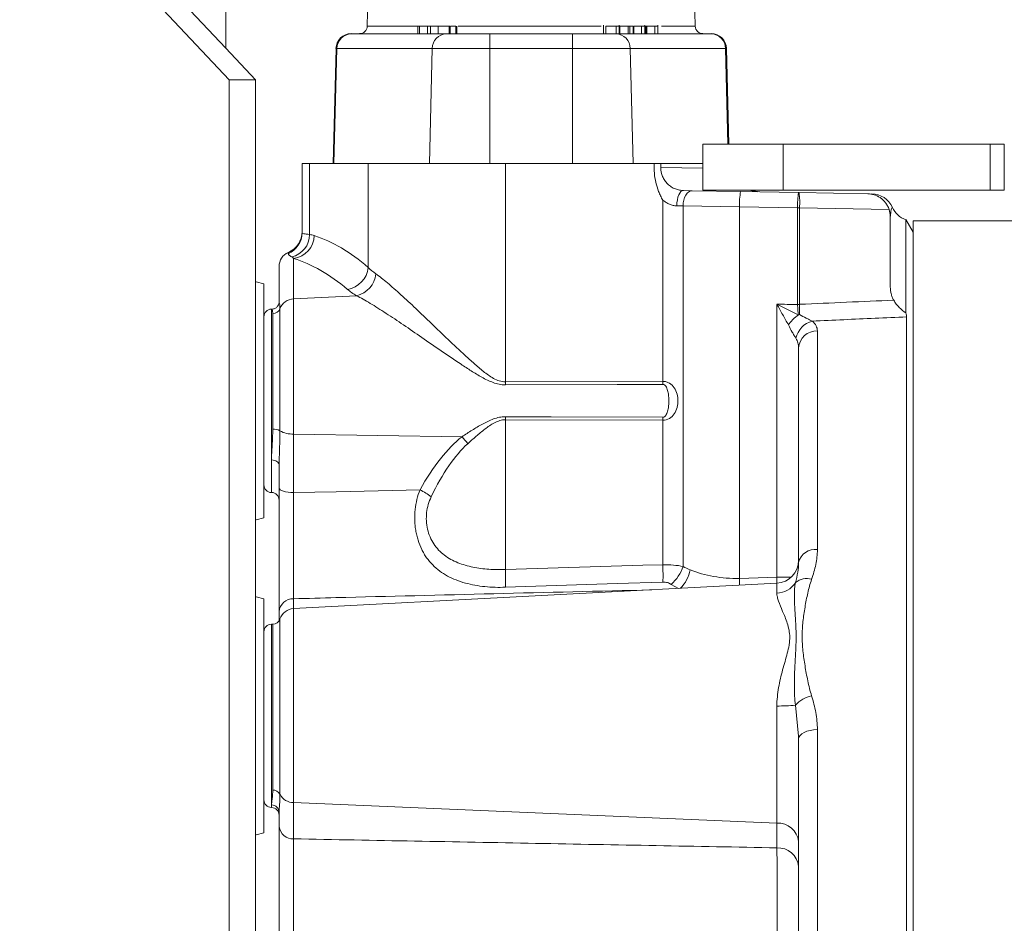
# Model space of a CAD drawing. Header units: millimetres. Extents: x 750 to 2241, y 770 to 3170.
# Tile 6 of 15: x 1212 to 1341, y 2114 to 2233. Entities that reach past the tile are written whole.
import ezdxf

# ---------------------------------------------------------------- set-up
doc = ezdxf.new("R2010")
doc.units = ezdxf.units.MM

msp = doc.modelspace()

# ---------------------------------------------------------------- linework, layer by layer
at = {"color": 7, "linetype": 'Continuous', "lineweight": 15}
for p, q in [((1211.54, 2254.21), (1239.04, 2224.95)), ((1238.59, 2252.31), (1238.59, 2229.1)), ((1238.59, 2229.1), (1220.03, 2248.85)), ((1257.4, 2241.04), (1257.17, 2231.99)), ((1300.25, 2231.99), (1300.01, 2241.04)), ((1257.17, 2231.99), (1263.81, 2231.99)), ((1263.81, 2232.02), (1263.81, 2231.01)), ((1264.02, 2232.02), (1263.81, 2232.02)), ((1264.02, 2232.02), (1264.02, 2231.01)), ((1265.27, 2232.02), (1264.02, 2232.02)), ((1265.08, 2232.02), (1265.08, 2231.01)), ((1265.49, 2232.02), (1265.49, 2231.01)), ((1266.47, 2232.02), (1266.47, 2231.01)), ((1267.94, 2232.02), (1266.47, 2232.02)), ((1267.94, 2232.02), (1267.94, 2231.01)), ((1268.06, 2232.02), (1267.94, 2232.02)), ((1268.06, 2232.02), (1268.06, 2231.01)), ((1268.82, 2232.02), (1268.82, 2231.01)), ((1268.92, 2231.01), (1268.92, 2232.02)), ((1269.12, 2231.99), (1278.71, 2231.99)), ((1278.71, 2231.99), (1287.89, 2231.99)), ((1288.18, 2232.14), (1288.18, 2231.01)), ((1288.48, 2232.02), (1288.48, 2231.01)), ((1289.87, 2232.02), (1289.87, 2231.01)), ((1290.25, 2231.01), (1290.25, 2232.14)), ((1290.32, 2232.02), (1290.32, 2231.01)), ((1291.45, 2232.02), (1290.32, 2232.02)), ((1291.45, 2232.02), (1291.45, 2231.01)), ((1291.67, 2232.02), (1291.45, 2232.02)), ((1291.67, 2232.02), (1291.67, 2231.01)), ((1292.07, 2232.02), (1291.67, 2232.02)), ((1292.07, 2232.02), (1292.07, 2231.01)), ((1292.17, 2232.02), (1292.17, 2231.01)), ((1293.17, 2232.02), (1293.17, 2231.01)), ((1293.62, 2231.01), (1293.62, 2232.14)), ((1293.75, 2232.02), (1293.75, 2231.01)), ((1293.88, 2232.02), (1293.88, 2231.01)), ((1294.92, 2232.02), (1294.92, 2231.01)), ((1295.32, 2231.01), (1295.32, 2232.14)), ((1295.79, 2231.99), (1300.25, 2231.99)), ((1255.08, 2231.01), (1267.59, 2231.01)), ((1267.59, 2231.01), (1273.29, 2231.01)), ((1273.29, 2229.06), (1273.29, 2231.01)), ((1273.29, 2231.01), (1284.12, 2231.01)), ((1284.12, 2229.06), (1284.12, 2231.01)), ((1284.12, 2231.01), (1289.82, 2231.01)), ((1289.82, 2231.01), (1302.33, 2231.01)), ((1238.59, 2229.1), (1242.49, 2224.95)), ((1252.68, 2213.96), (1253.08, 2229.06)), ((1253.2, 2229.06), (1252.8, 2213.96)), ((1265.7, 2229.06), (1253.2, 2229.06)), ((1265.33, 2213.96), (1265.7, 2229.06)), ((1273.29, 2229.06), (1265.7, 2229.06)), ((1273.29, 2213.96), (1273.29, 2229.06)), ((1284.12, 2229.06), (1273.29, 2229.06)), ((1284.12, 2213.96), (1284.12, 2229.06)), ((1291.71, 2229.06), (1284.12, 2229.06)), ((1292.08, 2213.96), (1291.71, 2229.06)), ((1304.21, 2229.06), (1291.71, 2229.06)), ((1304.54, 2216.5), (1304.21, 2229.06)), ((1304.33, 2229.06), (1304.66, 2216.5)), ((1242.49, 2224.95), (1239.04, 2224.95)), ((1239.04, 1842.53), (1239.04, 2224.95)), ((1242.49, 1842.53), (1242.49, 2224.95)), ((1301.23, 2216.5), (1301.23, 2210.46)), ((1301.23, 2216.5), (1311.79, 2216.5)), ((1311.79, 2210.46), (1311.79, 2216.5)), ((1311.79, 2216.5), (1338.95, 2216.5)), ((1338.95, 2210.46), (1338.95, 2216.5)), ((1338.95, 2216.5), (1340.82, 2216.5)), ((1340.82, 2210.46), (1340.82, 2216.5)), ((1248.62, 2204.88), (1248.62, 2213.96)), ((1248.62, 2213.96), (1249.6, 2213.96)), ((1249.6, 2204.65), (1249.6, 2213.96)), ((1249.6, 2213.96), (1257.29, 2213.96)), ((1257.29, 2200.33), (1257.29, 2213.96)), ((1257.29, 2213.96), (1275.31, 2213.96)), ((1275.31, 2185.3), (1275.31, 2213.96)), ((1275.31, 2213.96), (1294.86, 2213.96)), ((1301.23, 2213.96), (1295.72, 2213.96)), ((1295.72, 2213.44), (1301.23, 2213.34)), ((1298.68, 2210.42), (1299.84, 2210.4)), ((1299.84, 2210.4), (1306.2, 2210.29)), ((1301.23, 2210.46), (1311.79, 2210.46)), ((1306.2, 2210.29), (1313.82, 2210.16)), ((1311.79, 2210.46), (1338.95, 2210.46)), ((1313.82, 2210.16), (1313.87, 2210.16)), ((1313.87, 2210.16), (1322.89, 2210)), ((1338.95, 2210.46), (1340.82, 2210.46)), ((1295.99, 2185.37), (1295.99, 2209.17)), ((1298.64, 2208.4), (1297.81, 2208.42)), ((1298.64, 2161.08), (1298.64, 2208.4)), ((1306.06, 2208.29), (1298.64, 2208.4)), ((1306.06, 2159.51), (1306.06, 2208.29)), ((1313.68, 2208.15), (1306.06, 2208.29)), ((1313.68, 2195.48), (1313.68, 2208.15)), ((1313.94, 2208.15), (1313.68, 2208.15)), ((1313.94, 2208.15), (1313.94, 2195.48)), ((1325.69, 2207.95), (1313.94, 2208.15)), ((1325.85, 2197.76), (1325.85, 2206.99)), ((1328.86, 2204.94), (1327.9, 2206.6)), ((1327.9, 2194.36), (1327.9, 2206.6)), ((1356.94, 2206.44), (1328.86, 2206.44)), ((1328.86, 2206.44), (1328.86, 1942.65)), ((1246.81, 2202.12), (1246.81, 2202.3)), ((1245.61, 2195.8), (1245.61, 2200.46)), ((1247.51, 2201.52), (1247.51, 2196.2)), ((1243.6, 2198.19), (1243.6, 2182.81)), ((1247.51, 2196.2), (1255.77, 2196.61)), ((1247.51, 2196.2), (1247.51, 2178.46)), ((1310.96, 2159.65), (1310.96, 2195.48)), ((1313.94, 2195.48), (1313.68, 2195.48)), ((1244.64, 2194.85), (1244.6, 2194.85)), ((1244.6, 2194.85), (1244.6, 2175.05)), ((1244.76, 2179.09), (1244.76, 2194.26)), ((1245.71, 2194.91), (1245.71, 2178.88)), ((1328, 1942.67), (1328, 2193.83)), ((1316.28, 2191.99), (1316.28, 2163.28)), ((1313.81, 2161.59), (1313.81, 2189.75)), ((1275.31, 2185.3), (1295.99, 2185.37)), ((1243.6, 2182.81), (1243.6, 2167.44)), ((1295.99, 2180.26), (1275.31, 2180.33)), ((1275.31, 2160.67), (1275.31, 2180.33)), ((1295.99, 2161.3), (1295.99, 2180.26)), ((1247.51, 2178.46), (1269.62, 2178.11)), ((1247.51, 2178.46), (1247.51, 2170.76)), ((1244.6, 2170.78), (1244.6, 2175.05)), ((1245.61, 2171.37), (1245.61, 2174.4)), ((1306.06, 2159.51), (1310.96, 2159.65)), ((1310.96, 2159.65), (1312.84, 2159.65)), ((1310.96, 2158.86), (1247.51, 2155.54)), ((1298.03, 2158.18), (1297.06, 2158.72)), ((1310.96, 2157.57), (1310.96, 2158.86)), ((1243.6, 2156.83), (1243.6, 2141.46)), ((1247.51, 2156.83), (1247.51, 2155.54)), ((1247.51, 2155.54), (1247.51, 2130.07)), ((1245.61, 2153.96), (1245.61, 2155.13)), ((1245.71, 2154.18), (1245.71, 2131.17)), ((1244.76, 2153.5), (1244.6, 2153.5)), ((1244.6, 2153.5), (1244.6, 2129.77)), ((1244.76, 2131.72), (1244.76, 2153.5)), ((1310.96, 2127.38), (1310.96, 2142.75)), ((1313.78, 2138.79), (1313.4, 2142.86)), ((1243.6, 2141.46), (1243.6, 2126.09)), ((1316.28, 2139.65), (1316.28, 2088.91)), ((1313.81, 2138.41), (1313.78, 2138.79)), ((1313.81, 2088.64), (1313.81, 2138.41)), ((1244.6, 2129.42), (1244.6, 2129.77)), ((1247.51, 2130.07), (1310.96, 2127.38)), ((1247.51, 2130.07), (1247.51, 2125.31)), ((1245.61, 2126.93), (1245.61, 2128.8)), ((1310.96, 2124.13), (1310.96, 2127.38))]:
    msp.add_line(p, q, dxfattribs=at)
at = {"color": 7, "linetype": 'Continuous', "lineweight": 15, "flags": 128}
for points in [[(1298.68, 2210.42), (1298.52, 2210.39), (1298.36, 2210.28), (1298.21, 2210.09), (1298.08, 2209.84), (1297.97, 2209.54), (1297.89, 2209.19), (1297.83, 2208.81), (1297.81, 2208.42)], [(1299.84, 2210.4), (1299.61, 2210.37), (1299.39, 2210.26), (1299.18, 2210.07), (1299, 2209.82), (1298.85, 2209.52), (1298.74, 2209.17), (1298.66, 2208.79), (1298.64, 2208.4)], [(1307.4, 2210.46), (1307.84, 2210.32), (1308.38, 2210.26)], [(1307.69, 2210.46), (1308.16, 2210.32), (1308.74, 2210.25)], [(1243.6, 2198.19), (1242.58, 2198.45), (1242.49, 2198.49)], [(1313.94, 2195.47), (1313.91, 2195.47), (1313.88, 2195.47), (1313.84, 2195.47), (1313.81, 2195.47), (1313.78, 2195.47), (1313.75, 2195.47), (1313.71, 2195.47), (1313.68, 2195.47)], [(1295.99, 2184.98), (1289.98, 2184.96), (1275.31, 2184.9)], [(1275.31, 2180.73), (1281.32, 2180.71), (1295.99, 2180.65)], [(1245.61, 2174.4), (1245.59, 2174.53), (1245.53, 2174.65), (1245.44, 2174.76), (1245.31, 2174.86), (1245.16, 2174.94), (1244.99, 2175), (1244.8, 2175.04), (1244.6, 2175.05)], [(1247.51, 2170.76), (1247.13, 2170.77), (1246.77, 2170.81), (1246.45, 2170.87), (1246.16, 2170.95), (1245.92, 2171.04), (1245.75, 2171.14), (1245.64, 2171.26), (1245.61, 2171.37)], [(1247.51, 2170.76), (1253.08, 2170.88), (1264.11, 2171.13)], [(1242.49, 2167.14), (1242.58, 2167.18), (1243.6, 2167.44)], [(1275.31, 2160.67), (1293.34, 2161.22), (1295.99, 2161.3)], [(1296, 2159.03), (1289.99, 2158.83), (1275.33, 2158.34)], [(1243.6, 2156.83), (1242.58, 2157.1), (1242.49, 2157.13)], [(1313.81, 2138.41), (1313.86, 2138.64), (1314, 2138.88), (1314.23, 2139.09), (1314.53, 2139.27), (1314.9, 2139.43), (1315.33, 2139.54), (1315.79, 2139.62), (1316.28, 2139.65)], [(1242.49, 2125.79), (1242.58, 2125.82), (1243.6, 2126.09)]]:
    msp.add_lwpolyline(points, dxfattribs=at)
at = {"color": 7, "linetype": 'Continuous', "lineweight": 15}
for centre, radius, start, end in [((1256.17, 2232.02), 1, 270, 358.5), ((1301.25, 2232.02), 1, 181.5, 270), ((1255.08, 2229.01), 2.01, 90, 178.5), ((1255.14, 2229.07), 1.94, 91.7751, 180.2882), ((1267.65, 2229.07), 1.94, 91.7751, 180.2882), ((1289.76, 2229.07), 1.94, 359.7118, 88.2249), ((1302.27, 2229.07), 1.94, 359.7118, 88.2249), ((1302.33, 2229.01), 2.01, 1.5, 90), ((1253.14, 2227.27), 1.79, 88.0681, 91.9319), ((1304.27, 2227.27), 1.79, 88.0681, 91.9319), ((1315.74, 2208.62), 9.69, 170.0507, 181.9639), ((1323.36, 2208.49), 9.69, 170.0507, 181.9639), ((1304.3, 2208.82), 9.66, 356.038, 7.9584), ((1323.37, 2206.98), 3.01, 23.7628, 89.021), ((1328.86, 2209.45), 3.01, 204.4879, 251.4096), ((1322.84, 2206.99), 3.01, 0, 18.5082), ((1245.61, 2205.06), 3.01, 293.5782, 0), ((1245.61, 2204.88), 3, 293.5251, 359.9806), ((1246.57, 2204.65), 3.03, 283.1816, 359.9979), ((1247.16, 2204.56), 3.06, 276.5978, 359.0087), ((1247.61, 2200.46), 2.01, 113.5782, 180), ((1254.1, 2200.61), 3.2, 278.7218, 354.8582), ((1255.03, 2199.84), 3.31, 282.8881, 353.6445), ((1247.58, 2194.21), 1.99, 92.0781, 159.4773), ((1244.6, 2193.85), 1, 90, 180), ((1244.78, 2195.26), 1, 269.1967, 339.4063), ((1316.34, 2190.43), 2.94, 104.0796, 168.356), ((1316.19, 2189.61), 2.38, 87.8388, 176.6168), ((1218.28, 2185.1), 57.03, 359.7976, 0.2024), ((1238.93, 2185.18), 57.06, 359.8033, 0.1967), ((1218.28, 2180.53), 57.03, 359.7976, 0.2024), ((1238.93, 2180.45), 57.06, 359.8033, 0.1967), ((1244.9, 2177.45), 1.65, 60.4006, 94.6034), ((1247.3, 2181.63), 3.18, 239.9513, 273.6922), ((1260.25, 2169.85), 12.49, 35.9065, 41.3609), ((1244.6, 2171.78), 1, 180, 270), ((1244.6, 2169.78), 1, 0, 90), ((1259.81, 2162.76), 9.41, 52.295, 62.8533), ((1315.96, 2161.1), 2.21, 81.8629, 167.0202), ((1310.8, 2161.87), 3.01, 273, 0), ((1235.81, 2159.28), 39.53, 358.6262, 2.0084), ((1255.44, 2159.9), 40.57, 358.771, 1.9856), ((1293.89, 2162.55), 4.97, 309.6146, 342.7947), ((1294.66, 2161.66), 5.03, 316.5605, 348.0114), ((1251.23, 2157.99), 54.84, 0.6408, 1.5899), ((1255.69, 2158.12), 55.29, 0.7695, 1.585), ((1314.87, 2157.2), 2.28, 73.4533, 130.1023), ((1310.85, 2160.61), 3.05, 272.0554, 326.7096), ((1247.46, 2154.98), 1.86, 88.3876, 175.2679), ((1247.61, 2153.53), 2.01, 93, 161.3036), ((1244.76, 2154.5), 1, 270, 341.3036), ((1244.6, 2152.49), 1, 90, 180), ((1316.29, 2140.32), 3.85, 101.5622, 138.7087), ((1311.14, 2165.97), 23.22, 269.5637, 275.5889), ((1244.81, 2130.71), 1.01, 26.8621, 92.8841), ((1247.5, 2132.06), 1.99, 206.602, 270.3809), ((1244.6, 2130.43), 1, 180, 270), ((1244.62, 2128.78), 0.989, 0.8543, 90.8295), ((1244.6, 2128.42), 1, 0, 90), ((1247.42, 2127.13), 1.82, 186.2757, 272.8274), ((1311.09, 2124.65), 2.73, 6.2757, 92.8274), ((1311.09, 2121.4), 2.73, 6.2757, 92.8274)]:
    msp.add_arc(centre, radius, start, end, dxfattribs=at)
for centre, major_axis, ratio, start_param, end_param in [((1245.78, 2074.55), (0, 130.67), 0.324967, 6.008755, 6.178571), ((1026.65, 2074.55), (2463.85, 0), 0.049416, 1.454034, 1.455146), ((3518.68, 2074.55), (3293.94, 0), 0.049416, 2.299064, 2.304104), ((1276.52, 2109.18), (-1.42, 71.11), 0.323821, 0.242117, 0.506695), ((1276.36, 2108.26), (-1.2, 71.11), 0.28161, 0.243827, 0.508404)]:
    msp.add_ellipse(centre, major_axis=major_axis, ratio=ratio, start_param=start_param, end_param=end_param, dxfattribs=at)
for points, knots in [([(1265.49, 2232.02), (1265.4, 2232.02), (1265.22, 2232.02), (1265.08, 2232.02), (1265.09, 2232.02), (1265.09, 2232.02)], [0, 0, 0, 0, 0.407587, 0.814097, 1, 1, 1, 1]), ([(1266.64, 2232.02), (1266.62, 2232.02), (1266.58, 2232.02), (1266.51, 2232.02), (1266.43, 2232.02), (1266.34, 2232.02), (1266.24, 2232.02), (1266.14, 2232.02), (1266.03, 2232.02), (1265.92, 2232.02), (1265.81, 2232.02), (1265.7, 2232.02), (1265.6, 2232.02), (1265.53, 2232.02), (1265.49, 2232.02)], [0, 0, 0, 0, 0.080592, 0.160584, 0.241766, 0.325226, 0.408781, 0.490867, 0.572262, 0.655411, 0.739221, 0.823932, 0.910283, 1, 1, 1, 1]), ([(1268.82, 2232.02), (1268.76, 2232.02), (1268.65, 2232.02), (1268.39, 2232.02), (1268.22, 2232.02), (1268.14, 2232.02)], [0, 0, 0, 0, 0.3506741, 0.7019253, 1, 1, 1, 1]), ([(1289.87, 2232.02), (1289.85, 2232.02), (1289.82, 2232.02), (1289.76, 2232.02), (1289.71, 2232.02), (1289.65, 2232.02), (1289.6, 2232.02), (1289.54, 2232.02), (1289.48, 2232.02), (1289.43, 2232.02), (1289.37, 2232.02), (1289.31, 2232.02), (1289.25, 2232.02), (1289.19, 2232.02), (1289.13, 2232.02), (1289.07, 2232.02), (1289.02, 2232.02), (1288.96, 2232.02), (1288.9, 2232.02), (1288.84, 2232.02), (1288.78, 2232.02), (1288.72, 2232.02), (1288.66, 2232.02), (1288.6, 2232.02), (1288.54, 2232.02), (1288.5, 2232.02), (1288.48, 2232.02)], [0, 0, 0, 0, 0.033646, 0.066807, 0.099456, 0.13199, 0.164196, 0.196666, 0.229559, 0.262794, 0.296606, 0.330883, 0.365977, 0.401665, 0.438503, 0.476672, 0.516094, 0.557162, 0.600559, 0.646872, 0.696871, 0.750114, 0.806911, 0.867596, 0.931776, 1, 1, 1, 1]), ([(1290.24, 2232.02), (1290.23, 2232.02), (1290.22, 2232.02), (1290.05, 2232.02), (1289.93, 2232.02), (1289.87, 2232.02)], [0, 0, 0, 0, 0.472923, 0.736449, 1, 1, 1, 1]), ([(1293.17, 2232.02), (1293.15, 2232.02), (1293.11, 2232.02), (1293.04, 2232.02), (1292.97, 2232.02), (1292.9, 2232.02), (1292.84, 2232.02), (1292.77, 2232.02), (1292.7, 2232.02), (1292.63, 2232.02), (1292.56, 2232.02), (1292.5, 2232.02), (1292.44, 2232.02), (1292.38, 2232.02), (1292.32, 2232.02), (1292.27, 2232.02), (1292.22, 2232.02), (1292.19, 2232.02), (1292.17, 2232.02)], [0, 0, 0, 0, 0.06701, 0.131697, 0.194583, 0.256461, 0.317677, 0.378439, 0.439731, 0.501712, 0.563909, 0.625375, 0.685769, 0.746651, 0.808055, 0.870273, 0.934217, 1, 1, 1, 1]), ([(1293.6, 2232.02), (1293.6, 2232.02), (1293.59, 2232.02), (1293.42, 2232.02), (1293.25, 2232.02), (1293.17, 2232.02)], [0, 0, 0, 0, 0.322478, 0.660906, 1, 1, 1, 1]), ([(1293.88, 2232.02), (1293.84, 2232.02), (1293.78, 2232.02), (1293.75, 2232.02), (1293.75, 2232.02), (1293.75, 2232.02)], [0, 0, 0, 0, 0.459719, 0.757996, 1, 1, 1, 1]), ([(1294.92, 2232.02), (1294.89, 2232.02), (1294.83, 2232.02), (1294.73, 2232.02), (1294.64, 2232.02), (1294.54, 2232.02), (1294.44, 2232.02), (1294.34, 2232.02), (1294.24, 2232.02), (1294.15, 2232.02), (1294.07, 2232.02), (1294, 2232.02), (1293.93, 2232.02), (1293.89, 2232.02), (1293.88, 2232.02)], [0, 0, 0, 0, 0.084408, 0.167076, 0.24897, 0.332302, 0.415549, 0.49736, 0.579633, 0.664044, 0.749057, 0.832456, 0.915341, 1, 1, 1, 1]), ([(1295.31, 2232.02), (1295.3, 2232.02), (1295.29, 2232.02), (1295.14, 2232.02), (1294.99, 2232.02), (1294.92, 2232.02)], [0, 0, 0, 0, 0.3375841, 0.6687473, 1, 1, 1, 1]), ([(1294.86, 2213.96), (1294.81, 2213.13), (1294.88, 2212.3), (1295.16, 2211.09), (1295.28, 2210.68), (1295.51, 2210.1), (1295.6, 2209.91), (1295.73, 2209.63), (1295.78, 2209.53), (1295.88, 2209.35), (1295.93, 2209.26), (1295.99, 2209.17)], [0, 0, 0, 0, 0.5, 0.5, 0.75, 0.75, 0.875, 0.875, 0.9375, 0.9375, 1, 1, 1, 1]), ([(1294.86, 2213.96), (1294.97, 2213.96), (1295.07, 2213.96), (1295.26, 2213.96), (1295.34, 2213.96), (1295.49, 2213.96), (1295.55, 2213.96), (1295.66, 2213.96), (1295.7, 2213.96), (1295.72, 2213.96)], [0, 0, 0, 0, 0.25, 0.25, 0.5, 0.5, 0.75, 0.75, 1, 1, 1, 1]), ([(1295.72, 2213.43), (1295.72, 2213.03), (1295.81, 2212.63), (1296.04, 2212.08), (1296.13, 2211.9), (1296.36, 2211.58), (1296.49, 2211.42), (1296.77, 2211.14), (1296.93, 2211.02), (1297.27, 2210.8), (1297.45, 2210.7), (1297.81, 2210.56), (1298, 2210.51), (1298.35, 2210.44), (1298.52, 2210.43), (1298.68, 2210.42)], [0, 0, 0, 0, 0.25, 0.25, 0.375, 0.375, 0.5, 0.5, 0.625, 0.625, 0.75, 0.75, 0.875, 0.875, 1, 1, 1, 1]), ([(1325.69, 2207.95), (1325.64, 2208.12), (1325.57, 2208.28), (1325.4, 2208.58), (1325.3, 2208.73), (1325.1, 2208.99), (1324.99, 2209.11), (1324.75, 2209.32), (1324.63, 2209.41), (1324.26, 2209.66), (1323.99, 2209.79), (1323.58, 2209.91), (1323.45, 2209.94), (1323.17, 2209.99), (1323.03, 2210), (1322.89, 2210)], [0, 0, 0, 0, 0.125, 0.125, 0.25, 0.25, 0.375, 0.375, 0.5, 0.5, 0.75, 0.75, 0.875, 0.875, 1, 1, 1, 1]), ([(1297.81, 2208.42), (1297.65, 2208.42), (1297.49, 2208.44), (1297.17, 2208.51), (1297.01, 2208.56), (1296.7, 2208.69), (1296.55, 2208.77), (1296.26, 2208.95), (1296.12, 2209.06), (1295.99, 2209.17)], [0, 0, 0, 0, 0.25, 0.25, 0.5, 0.5, 0.75, 0.75, 1, 1, 1, 1]), ([(1326.1, 2208.19), (1326.1, 2208.2), (1326.12, 2208.24), (1325.96, 2207.96), (1325.89, 2207.36), (1325.86, 2207.06)], [0, 0, 0, 0, 0.099815, 0.55341, 1, 1, 1, 1]), ([(1248.62, 2204.88), (1248.62, 2204.81), (1248.7, 2204.78), (1249.03, 2204.72), (1249.27, 2204.71), (1249.6, 2204.65)], [0, 0, 0, 0, 0.5, 0.5, 1, 1, 1, 1]), ([(1247.26, 2201.7), (1247.11, 2201.8), (1247, 2201.87), (1246.85, 2202), (1246.81, 2202.06), (1246.81, 2202.12)], [0, 0, 0, 0, 0.5, 0.5, 1, 1, 1, 1]), ([(1254.58, 2197.45), (1253.42, 2198.43), (1252.25, 2199.26), (1249.89, 2200.62), (1248.7, 2201.14), (1247.51, 2201.52)], [0, 0, 0, 0, 0.5, 0.5, 1, 1, 1, 1]), ([(1258.32, 2199.47), (1258.78, 2199.15), (1259.28, 2198.75), (1260.38, 2197.83), (1260.97, 2197.3), (1262.23, 2196.17), (1262.88, 2195.56), (1264.22, 2194.3), (1264.9, 2193.64), (1266.32, 2192.29), (1267.05, 2191.59), (1268.52, 2190.17), (1269.27, 2189.46), (1270.42, 2188.4), (1270.81, 2188.04), (1271.61, 2187.35), (1272.01, 2187), (1272.64, 2186.51), (1272.86, 2186.35), (1273.3, 2186.04), (1273.53, 2185.89), (1274, 2185.63), (1274.25, 2185.52), (1274.77, 2185.35), (1275.04, 2185.3), (1275.31, 2185.3)], [0, 0, 0, 0, 0.125, 0.125, 0.25, 0.25, 0.375, 0.375, 0.5, 0.5, 0.625, 0.625, 0.75, 0.75, 0.8125, 0.8125, 0.875, 0.875, 0.90625, 0.90625, 0.9375, 0.9375, 0.96875, 0.96875, 1, 1, 1, 1]), ([(1275.31, 2184.9), (1275.04, 2184.9), (1274.76, 2184.93), (1274.22, 2185.04), (1273.96, 2185.12), (1273.19, 2185.41), (1272.7, 2185.65), (1271.75, 2186.18), (1271.29, 2186.46), (1270.38, 2187.03), (1269.93, 2187.32), (1268.6, 2188.2), (1267.74, 2188.8), (1266.02, 2189.98), (1265.17, 2190.56), (1263.52, 2191.7), (1262.72, 2192.25), (1261.15, 2193.32), (1260.39, 2193.82), (1259.28, 2194.54), (1258.92, 2194.77), (1258.23, 2195.21), (1257.89, 2195.42), (1256.91, 2196), (1256.31, 2196.34), (1255.77, 2196.61)], [0, 0, 0, 0, 0.03125, 0.03125, 0.0625, 0.0625, 0.125, 0.125, 0.1875, 0.1875, 0.25, 0.25, 0.375, 0.375, 0.5, 0.5, 0.625, 0.625, 0.75, 0.75, 0.8125, 0.8125, 0.875, 0.875, 1, 1, 1, 1]), ([(1326.3, 2196.03), (1326.23, 2196.16), (1326.16, 2196.29), (1326.05, 2196.57), (1326, 2196.72), (1325.89, 2197.16), (1325.85, 2197.46), (1325.85, 2197.76)], [0, 0, 0, 0, 0.25, 0.25, 0.5, 0.5, 1, 1, 1, 1]), ([(1245.6, 2195.78), (1245.61, 2195.77), (1245.61, 2195.73), (1245.59, 2195.57), (1245.47, 2195.29), (1245.22, 2195.02), (1244.92, 2194.86), (1244.71, 2194.87), (1244.64, 2194.87)], [0, 0, 0, 0, 0.063559, 0.275714, 0.462507, 0.665187, 0.876957, 1, 1, 1, 1]), ([(1245.61, 2195.8), (1245.61, 2195.78), (1245.64, 2195.69), (1245.69, 2195.39), (1245.71, 2195.18), (1245.71, 2194.91)], [0, 0, 0, 0, 0.5, 0.5, 1, 1, 1, 1]), ([(1312.47, 2192.79), (1312.23, 2193.23), (1311.98, 2193.67), (1311.47, 2194.57), (1311.22, 2195.03), (1310.96, 2195.48)], [0, 0, 0, 0, 0.5, 0.5, 1, 1, 1, 1]), ([(1313.76, 2194.13), (1313.31, 2194.35), (1312.84, 2194.57), (1311.91, 2195.03), (1311.44, 2195.26), (1310.96, 2195.48)], [0, 0, 0, 0, 0.5, 0.5, 1, 1, 1, 1]), ([(1313.68, 2195.47), (1313.69, 2195.23), (1313.7, 2195), (1313.72, 2194.66), (1313.73, 2194.55), (1313.75, 2194.33), (1313.75, 2194.23), (1313.76, 2194.13)], [0, 0, 0, 0, 0.5, 0.5, 0.75, 0.75, 1, 1, 1, 1]), ([(1313.94, 2195.47), (1313.94, 2195.24), (1313.94, 2195), (1313.93, 2194.66), (1313.93, 2194.55), (1313.92, 2194.34), (1313.92, 2194.23), (1313.91, 2194.13)], [0, 0, 0, 0, 0.5, 0.5, 0.75, 0.75, 1, 1, 1, 1]), ([(1326.3, 2196.03), (1326.41, 2195.85), (1326.52, 2195.68), (1326.76, 2195.37), (1326.89, 2195.22), (1327.3, 2194.8), (1327.59, 2194.56), (1327.9, 2194.36)], [0, 0, 0, 0, 0.25, 0.25, 0.5, 0.5, 1, 1, 1, 1]), ([(1244.76, 2194.26), (1244.76, 2194.35), (1244.75, 2194.62), (1244.68, 2194.85), (1244.65, 2194.82), (1244.64, 2194.81)], [0, 0, 0, 0, 0.248892, 0.766831, 1, 1, 1, 1]), ([(1313.79, 2194.1), (1313.54, 2193.92), (1313.3, 2193.72), (1312.96, 2193.38), (1312.85, 2193.27), (1312.65, 2193.03), (1312.56, 2192.91), (1312.47, 2192.79)], [0, 0, 0, 0, 0.5, 0.5, 0.75, 0.75, 1, 1, 1, 1]), ([(1313.91, 2194.13), (1314.22, 2193.97), (1314.52, 2193.81), (1314.95, 2193.6), (1315.09, 2193.53), (1315.37, 2193.4), (1315.5, 2193.34), (1315.62, 2193.28)], [0, 0, 0, 0, 0.5, 0.5, 0.75, 0.75, 1, 1, 1, 1]), ([(1328, 2193.83), (1328, 2193.89), (1327.99, 2193.97), (1327.96, 2194.15), (1327.93, 2194.25), (1327.9, 2194.36)], [0, 0, 0, 0, 0.5, 0.5, 1, 1, 1, 1]), ([(1313.46, 2191.02), (1313.38, 2191.14), (1313.3, 2191.27), (1313.14, 2191.55), (1313.06, 2191.69), (1312.81, 2192.14), (1312.64, 2192.46), (1312.47, 2192.79)], [0, 0, 0, 0, 0.25, 0.25, 0.5, 0.5, 1, 1, 1, 1]), ([(1328, 2193.83), (1326.62, 2193.77), (1325.23, 2193.71), (1323.85, 2193.65), (1321.11, 2193.53), (1318.37, 2193.41), (1315.62, 2193.28)], [0.0008619, 0.0008619, 0.0008619, 0.0008619, 0.005015, 0.005015, 0.005015, 0.01326431, 0.01326431, 0.01326431, 0.01326431]), ([(1315.62, 2193.28), (1315.84, 2193.09), (1316, 2192.88), (1316.22, 2192.45), (1316.28, 2192.22), (1316.28, 2191.99)], [0, 0, 0, 0, 0.5, 0.5, 1, 1, 1, 1]), ([(1313.81, 2189.75), (1313.81, 2189.98), (1313.78, 2190.2), (1313.67, 2190.62), (1313.58, 2190.83), (1313.46, 2191.02)], [0, 0, 0, 0, 0.5, 0.5, 1, 1, 1, 1]), ([(1295.99, 2185.37), (1296.14, 2185.37), (1296.29, 2185.35), (1296.58, 2185.27), (1296.72, 2185.21), (1297.11, 2184.98), (1297.32, 2184.77), (1297.65, 2184.27), (1297.77, 2184), (1297.93, 2183.42), (1297.97, 2183.12), (1297.97, 2182.67), (1297.96, 2182.51), (1297.92, 2182.22), (1297.89, 2182.07), (1297.77, 2181.64), (1297.65, 2181.36), (1297.32, 2180.86), (1297.11, 2180.65), (1296.59, 2180.34), (1296.29, 2180.26), (1295.99, 2180.26)], [0, 0, 0, 0, 0.0625, 0.0625, 0.125, 0.125, 0.25, 0.25, 0.375, 0.375, 0.5, 0.5, 0.5625, 0.5625, 0.625, 0.625, 0.75, 0.75, 0.875, 0.875, 1, 1, 1, 1]), ([(1295.99, 2180.65), (1296.04, 2180.65), (1296.09, 2180.66), (1296.18, 2180.71), (1296.22, 2180.74), (1296.34, 2180.84), (1296.39, 2180.93), (1296.54, 2181.2), (1296.6, 2181.4), (1296.7, 2181.8), (1296.73, 2182), (1296.77, 2182.4), (1296.78, 2182.61), (1296.78, 2183.02), (1296.77, 2183.22), (1296.73, 2183.63), (1296.7, 2183.83), (1296.6, 2184.22), (1296.54, 2184.42), (1296.4, 2184.69), (1296.34, 2184.78), (1296.19, 2184.92), (1296.09, 2184.98), (1295.99, 2184.98)], [0, 0, 0, 0, 0.03125, 0.03125, 0.0625, 0.0625, 0.125, 0.125, 0.25, 0.25, 0.375, 0.375, 0.5, 0.5, 0.625, 0.625, 0.75, 0.75, 0.875, 0.875, 0.9375, 0.9375, 1, 1, 1, 1]), ([(1269.62, 2178.11), (1270.06, 2178.39), (1270.5, 2178.68), (1271.39, 2179.24), (1271.84, 2179.51), (1272.77, 2180.01), (1273.25, 2180.25), (1274, 2180.52), (1274.26, 2180.6), (1274.78, 2180.7), (1275.04, 2180.73), (1275.31, 2180.73)], [0, 0, 0, 0, 0.25, 0.25, 0.5, 0.5, 0.75, 0.75, 0.875, 0.875, 1, 1, 1, 1]), ([(1275.31, 2180.33), (1275.06, 2180.33), (1274.81, 2180.29), (1274.33, 2180.14), (1274.09, 2180.04), (1273.65, 2179.81), (1273.43, 2179.68), (1273.02, 2179.4), (1272.82, 2179.25), (1272.23, 2178.8), (1271.85, 2178.48), (1271.1, 2177.84), (1270.73, 2177.51), (1270.37, 2177.18)], [0, 0, 0, 0, 0.125, 0.125, 0.25, 0.25, 0.375, 0.375, 0.5, 0.5, 0.75, 0.75, 1, 1, 1, 1]), ([(1244.6, 2175.05), (1244.6, 2175.65), (1244.65, 2176.28), (1244.71, 2177.3), (1244.73, 2177.64), (1244.76, 2178.36), (1244.76, 2178.72), (1244.76, 2179.09)], [0, 0, 0, 0, 0.5, 0.5, 0.75, 0.75, 1, 1, 1, 1]), ([(1245.71, 2178.88), (1245.71, 2178.09), (1245.69, 2177.32), (1245.64, 2175.82), (1245.61, 2175.1), (1245.61, 2174.4)], [0, 0, 0, 0, 0.5, 0.5, 1, 1, 1, 1]), ([(1245.61, 2155.13), (1245.61, 2155.55), (1245.61, 2156.47), (1245.61, 2157.59), (1245.61, 2158.8), (1245.61, 2159.44), (1245.61, 2160.79), (1245.61, 2161.49), (1245.61, 2162.59), (1245.61, 2162.97), (1245.61, 2163.71), (1245.61, 2164.09), (1245.61, 2165.23), (1245.61, 2166), (1245.61, 2167.17), (1245.61, 2167.57), (1245.61, 2168.34), (1245.61, 2168.73), (1245.61, 2169.87), (1245.61, 2170.63), (1245.61, 2171.37)], [0, 0, 0, 0, 0.125, 0.25, 0.25, 0.375, 0.375, 0.5, 0.5, 0.5625, 0.5625, 0.625, 0.625, 0.75, 0.75, 0.8125, 0.8125, 0.875, 0.875, 1, 1, 1, 1]), ([(1247.51, 2170.76), (1247.5, 2170.12), (1247.5, 2169.47), (1247.49, 2168.49), (1247.49, 2168.15), (1247.49, 2167.49), (1247.49, 2167.15), (1247.49, 2166.15), (1247.48, 2165.49), (1247.48, 2164.19), (1247.48, 2163.54), (1247.48, 2162.28), (1247.48, 2161.68), (1247.48, 2160.53), (1247.49, 2159.98), (1247.49, 2158.94), (1247.5, 2157.98), (1247.5, 2157.19), (1247.51, 2156.83)], [0, 0, 0, 0, 0.125, 0.125, 0.1875, 0.1875, 0.25, 0.25, 0.375, 0.375, 0.5, 0.5, 0.625, 0.625, 0.75, 0.75, 0.875, 1, 1, 1, 1]), ([(1275.33, 2158.34), (1274.42, 2158.31), (1273.5, 2158.33), (1272.18, 2158.47), (1271.75, 2158.53), (1270.89, 2158.68), (1270.47, 2158.78), (1269.64, 2159.01), (1269.23, 2159.14), (1268.45, 2159.45), (1268.08, 2159.62), (1267.36, 2160.01), (1267.02, 2160.23), (1266.36, 2160.71), (1266.05, 2160.98), (1265.48, 2161.57), (1265.21, 2161.88), (1264.85, 2162.39), (1264.74, 2162.57), (1264.52, 2162.93), (1264.42, 2163.12), (1264.14, 2163.7), (1263.98, 2164.1), (1263.78, 2164.74), (1263.72, 2164.95), (1263.62, 2165.39), (1263.57, 2165.61), (1263.5, 2166.05), (1263.47, 2166.28), (1263.43, 2166.73), (1263.42, 2166.96), (1263.4, 2167.65), (1263.42, 2168.1), (1263.51, 2169), (1263.59, 2169.45), (1263.81, 2170.31), (1263.94, 2170.73), (1264.11, 2171.13)], [0, 0, 0, 0, 0.125, 0.125, 0.1875, 0.1875, 0.25, 0.25, 0.3125, 0.3125, 0.375, 0.375, 0.4375, 0.4375, 0.5, 0.5, 0.5625, 0.5625, 0.59375, 0.59375, 0.625, 0.625, 0.6875, 0.6875, 0.71875, 0.71875, 0.75, 0.75, 0.78125, 0.78125, 0.8125, 0.8125, 0.875, 0.875, 0.9375, 0.9375, 1, 1, 1, 1]), ([(1265.57, 2170.2), (1265.42, 2169.89), (1265.29, 2169.55), (1265.09, 2168.87), (1265.02, 2168.51), (1264.93, 2167.79), (1264.92, 2167.42), (1264.96, 2166.69), (1265.01, 2166.33), (1265.17, 2165.63), (1265.28, 2165.28), (1265.56, 2164.63), (1265.72, 2164.32), (1266.11, 2163.74), (1266.32, 2163.47), (1266.78, 2162.98), (1267.04, 2162.76), (1267.85, 2162.14), (1268.44, 2161.82), (1269.39, 2161.44), (1269.71, 2161.33), (1270.38, 2161.13), (1270.72, 2161.05), (1271.74, 2160.84), (1272.44, 2160.76), (1273.86, 2160.66), (1274.59, 2160.64), (1275.31, 2160.67)], [0, 0, 0, 0, 0.0625, 0.0625, 0.125, 0.125, 0.1875, 0.1875, 0.25, 0.25, 0.3125, 0.3125, 0.375, 0.375, 0.4375, 0.4375, 0.5, 0.5, 0.625, 0.625, 0.6875, 0.6875, 0.75, 0.75, 0.875, 0.875, 1, 1, 1, 1]), ([(1316.28, 2163.28), (1316.28, 2162.63), (1316.2, 2161.98), (1315.93, 2160.68), (1315.75, 2160.03), (1315.52, 2159.38)], [0, 0, 0, 0, 0.5, 0.5, 1, 1, 1, 1]), ([(1295.99, 2161.3), (1296.47, 2161.31), (1296.93, 2161.29), (1297.83, 2161.21), (1298.25, 2161.15), (1298.64, 2161.08)], [0, 0, 0, 0, 0.5, 0.5, 1, 1, 1, 1]), ([(1299.58, 2160.61), (1300.53, 2160.24), (1301.55, 2159.95), (1303.19, 2159.66), (1303.75, 2159.59), (1304.89, 2159.51), (1305.47, 2159.49), (1306.06, 2159.51)], [0, 0, 0, 0, 0.5, 0.5, 0.75, 0.75, 1, 1, 1, 1]), ([(1313.4, 2158.94), (1313.52, 2159.41), (1313.62, 2159.86), (1313.77, 2160.74), (1313.81, 2161.17), (1313.81, 2161.59)], [0, 0, 0, 0, 0.5, 0.5, 1, 1, 1, 1]), ([(1297.06, 2158.72), (1296.92, 2158.81), (1296.77, 2158.89), (1296.41, 2159), (1296.21, 2159.03), (1296, 2159.03)], [0, 0, 0, 0, 0.5, 0.5, 1, 1, 1, 1]), ([(1315.52, 2159.38), (1315.31, 2158.79), (1315.15, 2158.19), (1314.88, 2156.97), (1314.76, 2156.35), (1314.55, 2155.1), (1314.46, 2154.47), (1314.32, 2153.2), (1314.28, 2152.56), (1314.28, 2151.27), (1314.32, 2150.62), (1314.46, 2149.33), (1314.55, 2148.68), (1314.76, 2147.37), (1314.88, 2146.71), (1315.15, 2145.4), (1315.31, 2144.74), (1315.52, 2144.09)], [0, 0, 0, 0, 0.125, 0.125, 0.25, 0.25, 0.375, 0.375, 0.5, 0.5, 0.625, 0.625, 0.75, 0.75, 0.875, 0.875, 1, 1, 1, 1]), ([(1294.54, 2158), (1280.72, 2157.66), (1265.04, 2157.28), (1249.36, 2156.88), (1247.51, 2156.83)], [0, 0, 0, 0, 0.881639, 1, 1, 1, 1]), ([(1313.4, 2142.86), (1313.3, 2143.67), (1313.26, 2144.46), (1313.25, 2146.02), (1313.27, 2146.78), (1313.34, 2148.28), (1313.38, 2149.02), (1313.46, 2150.46), (1313.49, 2151.16), (1313.49, 2152.53), (1313.46, 2153.19), (1313.38, 2154.47), (1313.34, 2155.09), (1313.27, 2156.28), (1313.25, 2156.85), (1313.26, 2157.67), (1313.27, 2157.94), (1313.31, 2158.45), (1313.35, 2158.7), (1313.4, 2158.94)], [0, 0, 0, 0, 0.125, 0.125, 0.25, 0.25, 0.375, 0.375, 0.5, 0.5, 0.625, 0.625, 0.75, 0.75, 0.875, 0.875, 0.9375, 0.9375, 1, 1, 1, 1]), ([(1310.96, 2142.75), (1310.96, 2143.57), (1311.05, 2144.38), (1311.33, 2145.96), (1311.52, 2146.74), (1311.82, 2147.87), (1311.93, 2148.24), (1312.14, 2148.97), (1312.24, 2149.33), (1312.42, 2150.04), (1312.5, 2150.39), (1312.59, 2150.91), (1312.61, 2151.08), (1312.64, 2151.42), (1312.65, 2151.59), (1312.65, 2152.43), (1312.5, 2153.04), (1312.14, 2154.17), (1311.92, 2154.69), (1311.52, 2155.66), (1311.33, 2156.1), (1311.12, 2156.7), (1311.07, 2156.88), (1310.98, 2157.24), (1310.96, 2157.41), (1310.96, 2157.57)], [0, 0, 0, 0, 0.125, 0.125, 0.25, 0.25, 0.3125, 0.3125, 0.375, 0.375, 0.4375, 0.4375, 0.46875, 0.46875, 0.5, 0.5, 0.625, 0.625, 0.75, 0.75, 0.875, 0.875, 0.9375, 0.9375, 1, 1, 1, 1]), ([(1315.52, 2144.09), (1315.75, 2143.37), (1315.93, 2142.64), (1316.2, 2141.16), (1316.28, 2140.41), (1316.28, 2139.65)], [0, 0, 0, 0, 0.5, 0.5, 1, 1, 1, 1]), ([(1244.6, 2129.77), (1244.6, 2129.96), (1244.65, 2130.22), (1244.71, 2130.7), (1244.73, 2130.88), (1244.76, 2131.28), (1244.76, 2131.49), (1244.76, 2131.72)], [0, 0, 0, 0, 0.5, 0.5, 0.75, 0.75, 1, 1, 1, 1]), ([(1245.71, 2131.17), (1245.71, 2130.68), (1245.69, 2130.24), (1245.64, 2129.44), (1245.61, 2129.09), (1245.61, 2128.8)], [0, 0, 0, 0, 0.5, 0.5, 1, 1, 1, 1]), ([(1245.61, 2110.3), (1245.61, 2111.02), (1245.61, 2112.5), (1245.61, 2114.04), (1245.61, 2115.6), (1245.61, 2116.38), (1245.61, 2117.92), (1245.61, 2118.68), (1245.61, 2119.8), (1245.61, 2120.18), (1245.61, 2120.9), (1245.61, 2121.26), (1245.61, 2122.3), (1245.61, 2122.97), (1245.61, 2123.93), (1245.61, 2124.25), (1245.61, 2124.84), (1245.61, 2125.13), (1245.61, 2125.96), (1245.61, 2126.47), (1245.61, 2126.93)], [0, 0, 0, 0, 0.125, 0.25, 0.25, 0.375, 0.375, 0.5, 0.5, 0.5625, 0.5625, 0.625, 0.625, 0.75, 0.75, 0.8125, 0.8125, 0.875, 0.875, 1, 1, 1, 1]), ([(1247.51, 2125.31), (1247.5, 2124.91), (1247.5, 2124.48), (1247.49, 2123.77), (1247.49, 2123.52), (1247.49, 2123.01), (1247.49, 2122.74), (1247.49, 2121.92), (1247.48, 2121.34), (1247.48, 2120.15), (1247.48, 2119.52), (1247.48, 2118.23), (1247.48, 2117.58), (1247.48, 2116.27), (1247.49, 2115.6), (1247.49, 2114.26), (1247.5, 2112.94), (1247.5, 2111.68), (1247.51, 2111.05)], [0, 0, 0, 0, 0.125, 0.125, 0.1875, 0.1875, 0.25, 0.25, 0.375, 0.375, 0.5, 0.5, 0.625, 0.625, 0.75, 0.75, 0.875, 1, 1, 1, 1]), ([(1247.51, 2125.31), (1258.1, 2125.11), (1268.69, 2124.92), (1279.28, 2124.72), (1289.84, 2124.52), (1300.4, 2124.33), (1310.96, 2124.13)], [0.00190522, 0.00190522, 0.00190522, 0.00190522, 0.03374583, 0.03374583, 0.03374583, 0.06549585, 0.06549585, 0.06549585, 0.06549585]), ([(1310.96, 2110.14), (1310.97, 2110.75), (1310.97, 2111.38), (1310.98, 2112.65), (1310.99, 2113.3), (1310.99, 2114.62), (1311, 2115.27), (1311, 2116.56), (1311, 2117.2), (1311, 2118.15), (1311, 2118.46), (1311, 2119.07), (1311, 2119.37), (1311, 2120.24), (1310.99, 2120.81), (1310.99, 2121.61), (1310.99, 2121.87), (1310.98, 2122.37), (1310.98, 2122.62), (1310.97, 2123.31), (1310.97, 2123.74), (1310.96, 2124.13)], [0, 0, 0, 0, 0.125, 0.125, 0.25, 0.25, 0.375, 0.375, 0.5, 0.5, 0.5625, 0.5625, 0.625, 0.625, 0.75, 0.75, 0.8125, 0.8125, 0.875, 0.875, 1, 1, 1, 1])]:
    msp.add_open_spline(points, degree=3, knots=knots, dxfattribs=at)
for points in [[(1295.72, 2213.96), (1295.72, 2213.78), (1295.72, 2213.61), (1295.72, 2213.43)], [(1249.6, 2204.65), (1249.8, 2204.62), (1250.01, 2204.57), (1250.21, 2204.5)], [(1247.51, 2201.52), (1247.43, 2201.59), (1247.35, 2201.65), (1247.26, 2201.7)], [(1257.29, 2200.33), (1257.57, 2200.04), (1257.92, 2199.76), (1258.32, 2199.47)], [(1255.77, 2196.61), (1255.31, 2196.89), (1254.91, 2197.17), (1254.58, 2197.45)], [(1313.68, 2195.47), (1313.68, 2195.47), (1313.68, 2195.48), (1313.68, 2195.48)], [(1313.94, 2195.48), (1313.94, 2195.48), (1313.94, 2195.48), (1313.94, 2195.47)], [(1313.76, 2194.13), (1313.77, 2194.12), (1313.78, 2194.11), (1313.79, 2194.1)], [(1313.79, 2194.1), (1313.83, 2194.11), (1313.87, 2194.12), (1313.91, 2194.13)], [(1298.64, 2161.08), (1298.94, 2160.9), (1299.25, 2160.75), (1299.58, 2160.61)]]:
    msp.add_open_spline(points, degree=3, dxfattribs=at)

doc.saveas('drawing.dxf')
